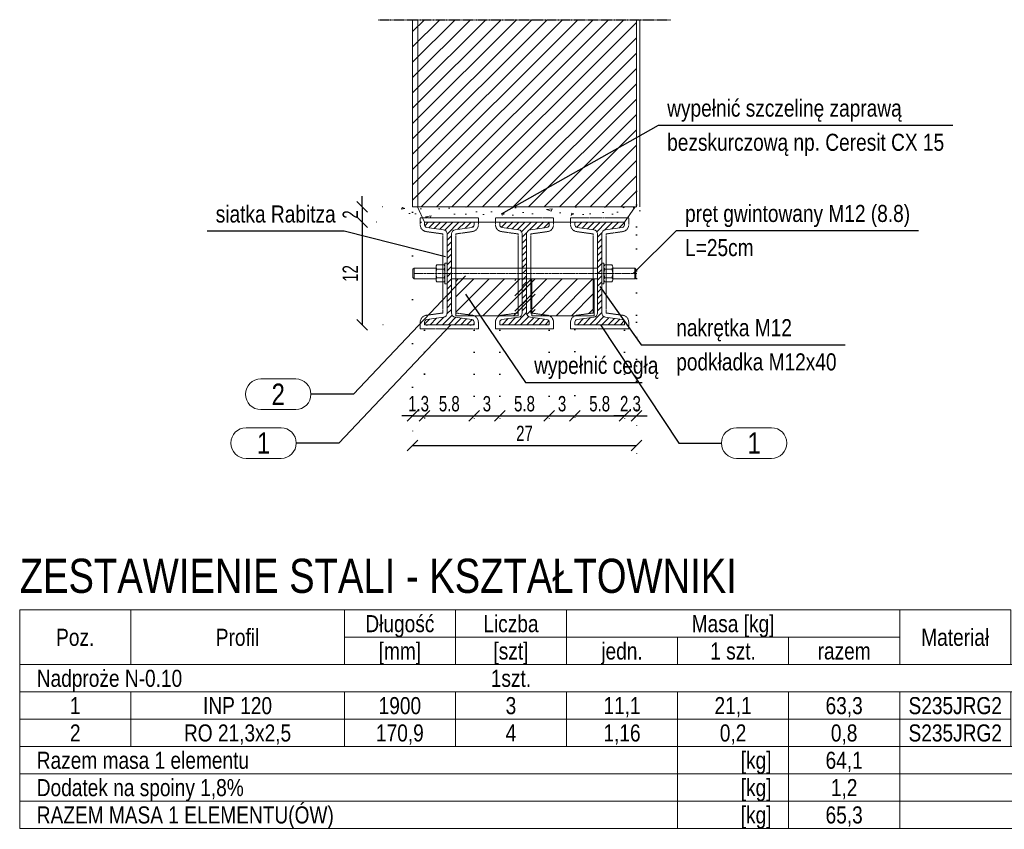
# Model space of a CAD drawing. Header units: millimetres. Extents: x 11149 to 111407, y -107619 to -23630.
# Tile 187 of 245: x 25278 to 25566, y -29745 to -29508. Entities that reach past the tile are written whole.
import ezdxf
from ezdxf.enums import TextEntityAlignment as Align

# ---------------------------------------------------------------- set-up
doc = ezdxf.new("R2010")
doc.units = ezdxf.units.MM
doc.header["$LTSCALE"] = 2
for name, pattern in [('CENTER2', [28.575, 19.05, -3.175, 3.175, -3.175]), ('DOT', [6.35, 0, -6.35]), ('HIDDEN', [9.525, 6.35, -3.175])]:
    doc.linetypes.add(name, pattern=pattern)
doc.layers.get('0').update_dxf_attribs({"plot": 0})
doc.layers.get('Defpoints').update_dxf_attribs({"color": 1})
for name, color, linetype, lineweight in [('e-cad_252', 252, 'HIDDEN', 9), ('e-cad_cienkie', 1, 'Continuous', 9), ('e-cad_opisy', 7, 'Continuous', 9), ('e-cad_osie', 22, 'CENTER2', 9), ('e-cad_stal_kontur', 222, 'Continuous', 20), ('e-cad_stal_wypelnienia', 224, 'Continuous', 9), ('e-cad_wymiary', 4, 'Continuous', 9)]:
    doc.layers.add(name, color=color, linetype=linetype, lineweight=lineweight)
doc.layers.add('e-cad_ukryte', color=30, linetype='HIDDEN')
doc.styles.add('e-cad_1', font='arial.ttf', dxfattribs={"width": 0.7})
doc.dimstyles.new('e-cad_1_10_[cm]', dxfattribs={"dimtxt": 1.8, "dimasz": 1.25, "dimexe": 1.25, "dimexo": 0.625, "dimgap": 0.5, "dimtad": 1, "dimdec": 0, "dimrnd": 1, "dimzin": 1, "dimtxsty": 'e-cad_1', "dimblk": 'OBLIQUE', "dimcen": 2.5, "dimclrd": 256, "dimclre": 252, "dimclrt": 7, "dimadec": 0, "dimazin": 0, "dimtfac": 1, "dimtix": 1, "dimtmove": 2, "dimatfit": 3, "dimldrblk": 'NONE', "dimfxl": 60, "dimfxlon": 1, "dimarcsym": 0})
doc.dimstyles.new('e-cad_1_25_10[cm]', dxfattribs={"dimscale": 2.5, "dimtxt": 1.8, "dimasz": 1.25, "dimexe": 1.25, "dimexo": 0.625, "dimgap": 0.5, "dimtad": 1, "dimdec": 0, "dimlfac": 0.4, "dimrnd": 1, "dimzin": 1, "dimtxsty": 'e-cad_1', "dimblk": 'OBLIQUE', "dimcen": 2.5, "dimclrd": 30, "dimclre": 252, "dimclrt": 7, "dimadec": 0, "dimazin": 0, "dimtfac": 1, "dimtix": 1, "dimtmove": 2, "dimatfit": 3, "dimfxl": 60, "dimfxlon": 1, "dimarcsym": 0})
doc.dimstyles.new('e-cad_1_25_[cm]', dxfattribs={"dimscale": 2.5, "dimtxt": 1.8, "dimasz": 1.25, "dimexe": 1.25, "dimexo": 0.625, "dimgap": 0.5, "dimtad": 1, "dimdec": 0, "dimrnd": 1, "dimzin": 1, "dimtxsty": 'e-cad_1', "dimblk": 'OBLIQUE', "dimcen": 2.5, "dimclrd": 256, "dimclre": 252, "dimclrt": 7, "dimadec": 0, "dimazin": 0, "dimtfac": 1, "dimtix": 1, "dimtmove": 2, "dimatfit": 3, "dimldrblk": 'NONE', "dimfxl": 60, "dimfxlon": 1, "dimarcsym": 0})

# ---------------------------------------------------------------- blocks, each defined once
blk = doc.blocks.new('_OBLIQUE')
at = {"color": 0, "linetype": 'ByBlock', "lineweight": -2}
blk.add_line((-0.5, -0.5), (0.5, 0.5), dxfattribs=at)
blk = doc.blocks.new('e-cad_StalOpisNiezliczalny_1')
at = {"layer": 'e-cad_cienkie', "ltscale": 0.4}
blk.add_lwpolyline([(5.87, 1.8), (1.78, 1.8, 0.991311), (1.78, -1.8), (5.87, -1.8, 0.991311)], format="xyb", close=True, dxfattribs=at)
at = {"layer": 'e-cad_opisy', "color": 9, "ltscale": 0.04, "style": 'e-cad_1', "width": 0.8}
blk.add_attdef('NR', text='', height=2.5, dxfattribs=at).set_placement((3.83, 0), align=Align.MIDDLE_CENTER)
blk = doc.blocks.new('*D2514')
at = {"layer": 'Defpoints', "color": 0, "ltscale": 0.5}
for p in [(25385.24, -29563.21), (25377.77, -29567.71), (25409.24, -29567.71)]:
    blk.add_point(p, dxfattribs=at)
at = {"layer": 'e-cad_opisy', "color": 30, "lineweight": -2}
for p, q in [((25377.77, -29563.21), (25377.77, -29560.09)), ((25377.77, -29563.21), (25377.77, -29567.71)), ((25377.77, -29567.71), (25377.77, -29570.84))]:
    blk.add_line(p, q, dxfattribs=at)
at = {"layer": 'e-cad_opisy', "color": 252, "linetype": 'DOT', "lineweight": -2}
for p, q in [((25383.67, -29563.21), (25374.64, -29563.21)), ((25407.67, -29567.71), (25374.64, -29567.71))]:
    blk.add_line(p, q, dxfattribs=at)
at = {"layer": 'e-cad_opisy', "color": 30, "lineweight": -2, "ltscale": 0.5, "xscale": 3.125, "yscale": 3.125, "zscale": 3.125}
for p, rotation in [((25377.77, -29563.21), 270), ((25377.77, -29567.71), 90)]:
    blk.add_blockref('_OBLIQUE', p, dxfattribs=dict(at, rotation=rotation))
at = {"layer": 'e-cad_opisy', "color": 7, "ltscale": 0.5, "insert": (25374.26, -29565.46), "char_height": 4.5, "attachment_point": 5, "rotation": 90, "style": 'e-cad_1'}
blk.add_mtext('2', dxfattribs=at)
blk = doc.blocks.new('*D2515')
at = {"layer": 'Defpoints', "color": 0, "ltscale": 0.5}
for p in [(25409.24, -29567.71), (25377.77, -29597.71), (25411.02, -29597.71)]:
    blk.add_point(p, dxfattribs=at)
at = {"layer": 'e-cad_opisy', "color": 252, "linetype": 'DOT', "lineweight": -2}
for p, q in [((25407.67, -29567.71), (25374.64, -29567.71)), ((25409.46, -29597.71), (25374.64, -29597.71))]:
    blk.add_line(p, q, dxfattribs=at)
at = {"layer": 'e-cad_opisy', "color": 30, "lineweight": -2}
blk.add_line((25377.77, -29567.71), (25377.77, -29597.71), dxfattribs=at)
at = {"layer": 'e-cad_opisy', "color": 30, "lineweight": -2, "ltscale": 0.5, "xscale": 3.125, "yscale": 3.125, "zscale": 3.125}
for p, rotation in [((25377.77, -29567.71), 90), ((25377.77, -29597.71), 270)]:
    blk.add_blockref('_OBLIQUE', p, dxfattribs=dict(at, rotation=rotation))
at = {"layer": 'e-cad_opisy', "color": 7, "ltscale": 0.5, "insert": (25374.26, -29582.71), "char_height": 4.5, "attachment_point": 5, "rotation": 90, "style": 'e-cad_1'}
blk.add_mtext('12', dxfattribs=at)
blk = doc.blocks.new('*D2516')
at = {"layer": 'Defpoints', "color": 0, "ltscale": 0.5}
for p in [(25392.49, -29563.21), (25395.99, -29597.71), (25395.99, -29624.41)]:
    blk.add_point(p, dxfattribs=at)
at = {"layer": 'e-cad_opisy', "color": 252, "linetype": 'DOT', "lineweight": -2}
for p, q in [((25392.49, -29564.77), (25392.49, -29627.54)), ((25395.99, -29599.27), (25395.99, -29627.54))]:
    blk.add_line(p, q, dxfattribs=at)
at = {"layer": 'e-cad_opisy', "color": 30, "lineweight": -2}
for p, q in [((25392.49, -29624.41), (25389.36, -29624.41)), ((25392.49, -29624.41), (25395.99, -29624.41)), ((25395.99, -29624.41), (25399.11, -29624.41))]:
    blk.add_line(p, q, dxfattribs=at)
at = {"layer": 'e-cad_opisy', "color": 30, "lineweight": -2, "ltscale": 0.5, "xscale": 3.125, "yscale": 3.125, "zscale": 3.125}
blk.add_blockref('_OBLIQUE', (25392.49, -29624.41), dxfattribs=at)
at = {"layer": 'e-cad_opisy', "color": 30, "lineweight": -2, "ltscale": 0.5, "xscale": 3.125, "yscale": 3.125, "zscale": 3.125, "rotation": 180}
blk.add_blockref('_OBLIQUE', (25395.99, -29624.41), dxfattribs=at)
at = {"layer": 'e-cad_opisy', "color": 7, "ltscale": 0.5, "insert": (25394.24, -29620.87), "char_height": 4.5, "attachment_point": 5, "style": 'e-cad_1'}
blk.add_mtext('1.3', dxfattribs=at)
blk = doc.blocks.new('*D2517')
at = {"layer": 'Defpoints', "color": 0, "ltscale": 0.5}
for p in [(25457.99, -29557.02), (25392.49, -29563.21), (25457.99, -29633.04)]:
    blk.add_point(p, dxfattribs=at)
at = {"layer": 'e-cad_opisy', "color": 252, "linetype": 'DOT', "lineweight": -2}
for p, q in [((25457.99, -29558.59), (25457.99, -29636.16)), ((25392.49, -29564.77), (25392.49, -29636.16))]:
    blk.add_line(p, q, dxfattribs=at)
at = {"layer": 'e-cad_opisy', "color": 30, "lineweight": -2}
blk.add_line((25392.49, -29633.04), (25457.99, -29633.04), dxfattribs=at)
at = {"layer": 'e-cad_opisy', "color": 30, "lineweight": -2, "ltscale": 0.5, "xscale": 3.125, "yscale": 3.125, "zscale": 3.125, "rotation": 180}
blk.add_blockref('_OBLIQUE', (25392.49, -29633.04), dxfattribs=at)
at = {"layer": 'e-cad_opisy', "color": 30, "lineweight": -2, "ltscale": 0.5, "xscale": 3.125, "yscale": 3.125, "zscale": 3.125}
blk.add_blockref('_OBLIQUE', (25457.99, -29633.04), dxfattribs=at)
at = {"layer": 'e-cad_opisy', "color": 7, "ltscale": 0.5, "insert": (25425.24, -29629.53), "char_height": 4.5, "attachment_point": 5, "style": 'e-cad_1'}
blk.add_mtext('27', dxfattribs=at)
blk = doc.blocks.new('*D2518')
at = {"layer": 'Defpoints', "color": 0, "ltscale": 0.5}
for p in [(25395.99, -29597.71), (25410.49, -29597.71), (25410.49, -29624.41)]:
    blk.add_point(p, dxfattribs=at)
at = {"layer": 'e-cad_opisy', "color": 252, "linetype": 'DOT', "lineweight": -2, "ltscale": 0.5}
for p, q in [((25395.99, -29599.27), (25395.99, -29627.54)), ((25410.49, -29599.27), (25410.49, -29627.54))]:
    blk.add_line(p, q, dxfattribs=at)
at = {"layer": 'e-cad_opisy', "color": 30, "lineweight": -2, "ltscale": 0.5}
blk.add_line((25395.99, -29624.41), (25410.49, -29624.41), dxfattribs=at)
at = {"layer": 'e-cad_opisy', "color": 30, "lineweight": -2, "ltscale": 0.5, "xscale": 3.125, "yscale": 3.125, "zscale": 3.125, "rotation": 180}
blk.add_blockref('_OBLIQUE', (25395.99, -29624.41), dxfattribs=at)
at = {"layer": 'e-cad_opisy', "color": 30, "lineweight": -2, "ltscale": 0.5, "xscale": 3.125, "yscale": 3.125, "zscale": 3.125}
blk.add_blockref('_OBLIQUE', (25410.49, -29624.41), dxfattribs=at)
at = {"layer": 'e-cad_opisy', "color": 7, "ltscale": 0.5, "insert": (25403.24, -29620.87), "char_height": 4.5, "attachment_point": 5, "style": 'e-cad_1'}
blk.add_mtext('5.8', dxfattribs=at)
blk = doc.blocks.new('*D2519')
at = {"layer": 'Defpoints', "color": 0, "ltscale": 0.5}
for p in [(25410.49, -29597.71), (25417.99, -29597.71), (25417.99, -29624.41)]:
    blk.add_point(p, dxfattribs=at)
at = {"layer": 'e-cad_opisy', "color": 252, "linetype": 'DOT', "lineweight": -2, "ltscale": 0.5}
for p, q in [((25410.49, -29599.27), (25410.49, -29627.54)), ((25417.99, -29599.27), (25417.99, -29627.54))]:
    blk.add_line(p, q, dxfattribs=at)
at = {"layer": 'e-cad_opisy', "color": 30, "lineweight": -2, "ltscale": 0.5}
blk.add_line((25410.49, -29624.41), (25417.99, -29624.41), dxfattribs=at)
at = {"layer": 'e-cad_opisy', "color": 30, "lineweight": -2, "ltscale": 0.5, "xscale": 3.125, "yscale": 3.125, "zscale": 3.125, "rotation": 180}
blk.add_blockref('_OBLIQUE', (25410.49, -29624.41), dxfattribs=at)
at = {"layer": 'e-cad_opisy', "color": 30, "lineweight": -2, "ltscale": 0.5, "xscale": 3.125, "yscale": 3.125, "zscale": 3.125}
blk.add_blockref('_OBLIQUE', (25417.99, -29624.41), dxfattribs=at)
at = {"layer": 'e-cad_opisy', "color": 7, "ltscale": 0.5, "insert": (25414.24, -29620.87), "char_height": 4.5, "attachment_point": 5, "style": 'e-cad_1'}
blk.add_mtext('3', dxfattribs=at)
blk = doc.blocks.new('*D2520')
at = {"layer": 'Defpoints', "color": 0, "ltscale": 0.5}
for p in [(25417.99, -29597.71), (25432.49, -29597.71), (25432.49, -29624.41)]:
    blk.add_point(p, dxfattribs=at)
at = {"layer": 'e-cad_opisy', "color": 252, "linetype": 'DOT', "lineweight": -2, "ltscale": 0.5}
for p, q in [((25417.99, -29599.27), (25417.99, -29627.54)), ((25432.49, -29599.27), (25432.49, -29627.54))]:
    blk.add_line(p, q, dxfattribs=at)
at = {"layer": 'e-cad_opisy', "color": 30, "lineweight": -2, "ltscale": 0.5}
blk.add_line((25417.99, -29624.41), (25432.49, -29624.41), dxfattribs=at)
at = {"layer": 'e-cad_opisy', "color": 30, "lineweight": -2, "ltscale": 0.5, "xscale": 3.125, "yscale": 3.125, "zscale": 3.125, "rotation": 180}
blk.add_blockref('_OBLIQUE', (25417.99, -29624.41), dxfattribs=at)
at = {"layer": 'e-cad_opisy', "color": 30, "lineweight": -2, "ltscale": 0.5, "xscale": 3.125, "yscale": 3.125, "zscale": 3.125}
blk.add_blockref('_OBLIQUE', (25432.49, -29624.41), dxfattribs=at)
at = {"layer": 'e-cad_opisy', "color": 7, "ltscale": 0.5, "insert": (25425.24, -29620.87), "char_height": 4.5, "attachment_point": 5, "style": 'e-cad_1'}
blk.add_mtext('5.8', dxfattribs=at)
blk = doc.blocks.new('*D2521')
at = {"layer": 'Defpoints', "color": 0, "ltscale": 0.5}
for p in [(25432.49, -29597.71), (25439.99, -29597.56), (25439.99, -29624.41)]:
    blk.add_point(p, dxfattribs=at)
at = {"layer": 'e-cad_opisy', "color": 252, "linetype": 'DOT', "lineweight": -2, "ltscale": 0.5}
for p, q in [((25432.49, -29599.27), (25432.49, -29627.54)), ((25439.99, -29599.12), (25439.99, -29627.54))]:
    blk.add_line(p, q, dxfattribs=at)
at = {"layer": 'e-cad_opisy', "color": 30, "lineweight": -2, "ltscale": 0.5}
blk.add_line((25432.49, -29624.41), (25439.99, -29624.41), dxfattribs=at)
at = {"layer": 'e-cad_opisy', "color": 30, "lineweight": -2, "ltscale": 0.5, "xscale": 3.125, "yscale": 3.125, "zscale": 3.125, "rotation": 180}
blk.add_blockref('_OBLIQUE', (25432.49, -29624.41), dxfattribs=at)
at = {"layer": 'e-cad_opisy', "color": 30, "lineweight": -2, "ltscale": 0.5, "xscale": 3.125, "yscale": 3.125, "zscale": 3.125}
blk.add_blockref('_OBLIQUE', (25439.99, -29624.41), dxfattribs=at)
at = {"layer": 'e-cad_opisy', "color": 7, "ltscale": 0.5, "insert": (25436.24, -29620.87), "char_height": 4.5, "attachment_point": 5, "style": 'e-cad_1'}
blk.add_mtext('3', dxfattribs=at)
blk = doc.blocks.new('*D2522')
at = {"layer": 'Defpoints', "color": 0, "ltscale": 0.5}
for p in [(25439.99, -29597.56), (25454.49, -29597.71), (25454.49, -29624.41)]:
    blk.add_point(p, dxfattribs=at)
at = {"layer": 'e-cad_opisy', "color": 252, "linetype": 'DOT', "lineweight": -2, "ltscale": 0.5}
for p, q in [((25439.99, -29599.12), (25439.99, -29627.54)), ((25454.49, -29599.27), (25454.49, -29627.54))]:
    blk.add_line(p, q, dxfattribs=at)
at = {"layer": 'e-cad_opisy', "color": 30, "lineweight": -2, "ltscale": 0.5}
blk.add_line((25439.99, -29624.41), (25454.49, -29624.41), dxfattribs=at)
at = {"layer": 'e-cad_opisy', "color": 30, "lineweight": -2, "ltscale": 0.5, "xscale": 3.125, "yscale": 3.125, "zscale": 3.125, "rotation": 180}
blk.add_blockref('_OBLIQUE', (25439.99, -29624.41), dxfattribs=at)
at = {"layer": 'e-cad_opisy', "color": 30, "lineweight": -2, "ltscale": 0.5, "xscale": 3.125, "yscale": 3.125, "zscale": 3.125}
blk.add_blockref('_OBLIQUE', (25454.49, -29624.41), dxfattribs=at)
at = {"layer": 'e-cad_opisy', "color": 7, "ltscale": 0.5, "insert": (25447.24, -29620.87), "char_height": 4.5, "attachment_point": 5, "style": 'e-cad_1'}
blk.add_mtext('5.8', dxfattribs=at)
blk = doc.blocks.new('*D2523')
at = {"layer": 'Defpoints', "color": 0, "ltscale": 0.5}
for p in [(25457.99, -29561.06), (25454.49, -29597.71), (25457.99, -29624.41)]:
    blk.add_point(p, dxfattribs=at)
at = {"layer": 'e-cad_opisy', "color": 252, "linetype": 'DOT', "lineweight": -2, "ltscale": 0.5}
for p, q in [((25457.99, -29562.63), (25457.99, -29627.54)), ((25454.49, -29599.27), (25454.49, -29627.54))]:
    blk.add_line(p, q, dxfattribs=at)
at = {"layer": 'e-cad_opisy', "color": 30, "lineweight": -2, "ltscale": 0.5}
for p, q in [((25454.49, -29624.41), (25451.36, -29624.41)), ((25454.49, -29624.41), (25457.99, -29624.41)), ((25457.99, -29624.41), (25461.11, -29624.41))]:
    blk.add_line(p, q, dxfattribs=at)
at = {"layer": 'e-cad_opisy', "color": 30, "lineweight": -2, "ltscale": 0.5, "xscale": 3.125, "yscale": 3.125, "zscale": 3.125}
blk.add_blockref('_OBLIQUE', (25454.49, -29624.41), dxfattribs=at)
at = {"layer": 'e-cad_opisy', "color": 30, "lineweight": -2, "ltscale": 0.5, "xscale": 3.125, "yscale": 3.125, "zscale": 3.125, "rotation": 180}
blk.add_blockref('_OBLIQUE', (25457.99, -29624.41), dxfattribs=at)
at = {"layer": 'e-cad_opisy', "color": 7, "ltscale": 0.5, "insert": (25456.24, -29620.87), "char_height": 4.5, "attachment_point": 5, "style": 'e-cad_1'}
blk.add_mtext('2.3', dxfattribs=at)

msp = doc.modelspace()

# ---------------------------------------------------------------- hatches: boundary and pattern name
at = {"layer": 'e-cad_252', "ltscale": 10}
h = msp.add_hatch(dxfattribs=at)
h.set_pattern_fill('ANSI31', color=256)
h.set_pattern_definition([(45, (23022.2896, -33925.081), (-2.245064, 2.245064), [])])
h.paths.add_polyline_path([(25392.49, -29508.42), (25392.49, -29563.21), (25457.99, -29563.21), (25457.99, -29508.42)])
at = {"layer": 'e-cad_252', "ltscale": 0.8}
h = msp.add_hatch(dxfattribs=at)
h.set_pattern_fill('CONC', color=256, scale=0.625, angle=30)
h.set_pattern_definition([(30, (15823.933, -34338.94), (-7.9375, 13.748153), [0, -15.875]), (30, (15826.849, -34343.672), (-7.9375, 13.748153), [0, -15.875]), (30, (15822.975, -34336.01), (-7.9375, 13.748153), [0, -15.875]), (8.1986, (15818.2869, -34344.3997), (49.1819629, 10.0643501), [1.709785, -83.77971]), (246.8699, (15819.9792, -34344.156), (25.36945775, 51.3088076), [0.79375, -78.58125]), (160.6013, (15819.6674, -34344.8858), (116.36576442, -42.80140287), [1.463596, -144.896665]), (236.5651, (15816.083, -34349.155), (-5.8106313, -21.6856646), [0.35498, -35.142599]), (356.3099, (15815.8874, -34349.4512), (35.433811, 2.1268249), [0.57239, -56.66575]), (138.4349, (15816.4586, -34349.488), (-29.6231348, 19.5588252), [0.502015, -49.699148]), (255, (15825.676, -34345.45), (7.937502, -13.748158), [0.673513, -21.777119]), (30, (15825.501, -34346.1), (5.810653, 21.685653), [0.9525, -14.9225]), (165, (15826.326, -34345.624), (-13.748158, -7.937502), [0.673513, -21.777119]), (281.5651, (15818.946, -34337.6035), (-2.1268721, 35.4337999), [0.502015, -49.699148]), (30, (15819.046, -34338.095), (5.810653, 21.685653), [0.79375, -15.08125]), (173.1301, (15819.7338, -34337.6984), (-57.1194597, 3.6838089), [0.79375, -78.58125]), (243.6901, (15811.58, -34341.673), (19.5587899, 29.6231681), [0.57239, -56.66575]), (11.5651, (15811.326, -34342.186), (-35.4337999, -2.1268721), [1.00403, -49.197133]), (156.8699, (15812.3098, -34341.9847), (51.3088076, -25.36945775), [0.79375, -78.58125]), (30, (15815.884, -34339.921), (-7.9375, 13.748153), [0, -15.875]), (30, (15814.236, -34345.639), (-7.9375, 13.748153), [0, -15.875]), (30, (15821.022, -34348.503), (-7.9375, 13.748153), [0, -15.875]), (30, (15822.274, -34342.098), (-7.9375, 13.748153), [0, -15.875]), (30, (15816.937, -34342.063), (-7.9375, 13.748153), [0, -15.875]), (30, (15813.675, -34343.396), (-7.9375, 13.748153), [0, -15.875]), (30, (15815.388, -34343.507), (-7.9375, 13.748153), [0, -15.875]), (30, (15816.743, -34347.124), (-7.9375, 13.748153), [0, -15.875]), (30, (15813.126, -34348.479), (-7.9375, 13.748153), [0, -15.875]), (30, (15811.438, -34345.238), (-7.9375, 13.748153), [0, -15.875]), (30, (15809.28, -34342.451), (-7.9375, 13.748153), [0, -15.875]), (30, (15813.224, -34339.44), (-7.9375, 13.748153), [0, -15.875]), (30, (15815.931, -34337.144), (-7.9375, 13.748153), [0, -15.875]), (30, (15821.06, -34334.916), (-7.9375, 13.748153), [0, -15.875]), (30, (15820.221, -34341.083), (-7.9375, 13.748153), [0, -15.875]), (30, (15817.418, -34339.402), (-7.9375, 13.748153), [0, -15.875]), (30, (15822.328, -34345.366), (-7.9375, 13.748153), [0, -15.875]), (30, (15818.6, -34348.435), (-7.9375, 13.748153), [0, -15.875]), (30, (15824.471, -34349.078), (-7.9375, 13.748153), [0, -15.875]), (30, (15819.458, -34350.873), (-7.9375, 13.748153), [0, -15.875]), (30, (15815.296, -34353.825), (-7.9375, 13.748153), [0, -15.875]), (30, (15817.343, -34353.56), (-7.9375, 13.748153), [0, -15.875]), (30, (15816.37, -34351.556), (-7.9375, 13.748153), [0, -15.875]), (30, (15826.85, -34348.438), (-7.9375, 13.748153), [0, -15.875]), (30, (15825.246, -34341.848), (-7.9375, 13.748153), [0, -15.875]), (30, (15822.177, -34338.12), (-7.9375, 13.748153), [0, -15.875]), (30, (15821.568, -34351.67), (-7.9375, 13.748153), [0, -15.875])])
h.paths.add_polyline_path([(25388.97, -29563.21), (25462.64, -29563.21), (25460.36, -29566.46), (25426.49, -29566.46), (25390.43, -29566.46)])
at = {"layer": 'e-cad_252', "ltscale": 10}
h = msp.add_hatch(dxfattribs=at)
h.set_pattern_fill('ANSI31', color=256)
h.set_pattern_definition([(45, (23027.2896, -33925.081), (-2.245064, 2.245064), [])])
h.paths.add_polyline_path([(25405.12, -29584.3), (25428.35, -29584.3), (25428.35, -29594.25), (25428.35, -29594.25, -0.344616), (25428.32, -29594.29), (25423.48, -29594.96, 0.060951), (25423, -29595.09), (25410.47, -29595.09, 0.060951), (25410, -29594.96), (25405.15, -29594.29, -0.344616), (25405.12, -29594.25), (25405.12, -29594.25)])
h = msp.add_hatch(dxfattribs=at)
h.set_pattern_fill('ANSI31', color=256)
h.set_pattern_definition([(45, (23017.2896, -33925.081), (-2.245064, 2.245064), [])])
h.paths.add_polyline_path([(25422.38, -29584.3), (25445.35, -29584.3), (25445.35, -29594.25, -0.374036), (25445.32, -29594.29), (25440.48, -29594.96, 0.060951), (25440, -29595.09), (25427.47, -29595.09, 0.060951), (25427, -29594.96), (25422.38, -29594.32)])
at = {"layer": 'e-cad_stal_wypelnienia', "ltscale": 0.4}
h = msp.add_hatch(dxfattribs=at)
h.set_pattern_fill('ANSI31', color=256, scale=0.4, style=0)
h.set_pattern_definition([(45, (905.7047, -46528.246), (-0.89802561, 0.89802561), [])])
edge = h.paths.add_edge_path()
edge.add_line((25395.99, -29597.71), (25395.99, -29596.97))
edge.add_ellipse((25396.77, -29596.98), major_axis=(-0.554, -0.554), ratio=1, start_angle=233.4848, end_angle=314.4848, ccw=False)
edge.add_line((25396.65, -29596.2), (25401.5, -29595.52))
edge.add_ellipse((25401.31, -29594.25), major_axis=(1.29, 0), ratio=1, start_angle=278.4848, end_angle=359.4848)
edge.add_line((25402.6, -29594.26), (25402.6, -29571.16))
edge.add_ellipse((25401.31, -29571.18), major_axis=(0.911, 0.911), ratio=1, start_angle=315.5152, end_angle=396.5152)
edge.add_line((25401.5, -29569.9), (25396.65, -29569.22))
edge.add_ellipse((25396.77, -29568.45), major_axis=(-0.782, 0.043), ratio=1, start_angle=363.6665, end_angle=444.6665, ccw=False)
edge.add_line((25395.99, -29568.46), (25395.99, -29567.71))
edge.add_line((25395.99, -29567.71), (25410.49, -29567.71))
edge.add_line((25410.49, -29567.71), (25410.49, -29568.46))
edge.add_ellipse((25409.7, -29568.45), major_axis=(-0.554, -0.554), ratio=1, start_angle=413.4848, end_angle=494.4848, ccw=False)
edge.add_line((25409.82, -29569.22), (25404.97, -29569.9))
edge.add_ellipse((25405.16, -29571.18), major_axis=(1.08, 0.7), ratio=1, start_angle=65.5166, end_angle=146.5166)
edge.add_line((25403.87, -29571.16), (25403.87, -29594.26))
edge.add_ellipse((25405.16, -29594.25), major_axis=(1.03, 0.77), ratio=1, start_angle=143.6536, end_angle=224.6536)
edge.add_line((25404.97, -29595.52), (25409.82, -29596.2))
edge.add_ellipse((25409.7, -29596.98), major_axis=(-0.782, 0.043), ratio=1, start_angle=183.6665, end_angle=264.6665, ccw=False)
edge.add_line((25410.49, -29596.97), (25410.49, -29597.71))
edge.add_line((25410.49, -29597.71), (25395.99, -29597.71))
h = msp.add_hatch(dxfattribs=at)
h.set_pattern_fill('ANSI31', color=256, scale=0.4, angle=180, style=0)
h.set_pattern_definition([(225, (844.2047, -46528.246), (0.89802561, -0.89802561), [])])
edge = h.paths.add_edge_path()
edge.add_line((25417.99, -29567.71), (25417.99, -29568.46))
edge.add_ellipse((25418.77, -29568.45), major_axis=(0.554, 0.554), ratio=1, start_angle=135.5152, end_angle=216.5152)
edge.add_line((25418.65, -29569.22), (25423.5, -29569.9))
edge.add_ellipse((25423.31, -29571.18), major_axis=(-1.03, -0.77), ratio=1, start_angle=503.9609, end_angle=584.9609, ccw=False)
edge.add_line((25424.6, -29571.16), (25424.6, -29594.26))
edge.add_ellipse((25423.31, -29594.25), major_axis=(-1.03, -0.77), ratio=1, start_angle=421.6232, end_angle=502.6232, ccw=False)
edge.add_line((25423.5, -29595.52), (25418.65, -29596.2))
edge.add_ellipse((25418.77, -29596.98), major_axis=(0.782, -0.043), ratio=1, start_angle=101.6361, end_angle=182.6361)
edge.add_line((25417.99, -29596.97), (25417.99, -29597.71))
edge.add_line((25417.99, -29597.71), (25432.49, -29597.71))
edge.add_line((25432.49, -29597.71), (25432.49, -29596.97))
edge.add_ellipse((25431.7, -29596.98), major_axis=(0.554, 0.554), ratio=1, start_angle=315.5152, end_angle=396.5152)
edge.add_line((25431.82, -29596.2), (25426.97, -29595.52))
edge.add_ellipse((25427.16, -29594.25), major_axis=(-1.29, 0), ratio=1, start_angle=360.5152, end_angle=441.5152, ccw=False)
edge.add_line((25425.87, -29594.26), (25425.87, -29571.16))
edge.add_ellipse((25427.16, -29571.18), major_axis=(-0.911, -0.911), ratio=1, start_angle=233.4848, end_angle=314.4848, ccw=False)
edge.add_line((25426.97, -29569.9), (25431.82, -29569.22))
edge.add_ellipse((25431.7, -29568.45), major_axis=(0.782, -0.043), ratio=1, start_angle=281.6361, end_angle=362.6361)
edge.add_line((25432.49, -29568.46), (25432.49, -29567.71))
edge.add_line((25432.49, -29567.71), (25417.99, -29567.71))
h = msp.add_hatch(dxfattribs=at)
h.set_pattern_fill('ANSI31', color=256, scale=0.4, angle=180, style=0)
h.set_pattern_definition([(225, (866.2047, -46528.246), (0.89802561, -0.89802561), [])])
edge = h.paths.add_edge_path()
edge.add_line((25439.99, -29567.71), (25439.99, -29568.46))
edge.add_ellipse((25440.77, -29568.45), major_axis=(0.554, 0.554), ratio=1, start_angle=135.5152, end_angle=216.5152)
edge.add_line((25440.65, -29569.22), (25445.5, -29569.9))
edge.add_ellipse((25445.31, -29571.18), major_axis=(-1.03, -0.77), ratio=1, start_angle=503.9609, end_angle=584.9609, ccw=False)
edge.add_line((25446.6, -29571.16), (25446.6, -29594.26))
edge.add_ellipse((25445.31, -29594.25), major_axis=(-1.03, -0.77), ratio=1, start_angle=421.6232, end_angle=502.6232, ccw=False)
edge.add_line((25445.5, -29595.52), (25440.65, -29596.2))
edge.add_ellipse((25440.77, -29596.98), major_axis=(0.782, -0.043), ratio=1, start_angle=101.6361, end_angle=182.6361)
edge.add_line((25439.99, -29596.97), (25439.99, -29597.71))
edge.add_line((25439.99, -29597.71), (25454.49, -29597.71))
edge.add_line((25454.49, -29597.71), (25454.49, -29596.97))
edge.add_ellipse((25453.7, -29596.98), major_axis=(0.554, 0.554), ratio=1, start_angle=315.5152, end_angle=396.5152)
edge.add_line((25453.82, -29596.2), (25448.97, -29595.52))
edge.add_ellipse((25449.16, -29594.25), major_axis=(-1.29, 0), ratio=1, start_angle=360.5152, end_angle=441.5152, ccw=False)
edge.add_line((25447.87, -29594.26), (25447.87, -29571.16))
edge.add_ellipse((25449.16, -29571.18), major_axis=(-0.911, -0.911), ratio=1, start_angle=233.4848, end_angle=314.4848, ccw=False)
edge.add_line((25448.97, -29569.9), (25453.82, -29569.22))
edge.add_ellipse((25453.7, -29568.45), major_axis=(0.782, -0.043), ratio=1, start_angle=281.6361, end_angle=362.6361)
edge.add_line((25454.49, -29568.46), (25454.49, -29567.71))
edge.add_line((25454.49, -29567.71), (25439.99, -29567.71))

# ---------------------------------------------------------------- linework, layer by layer
at = {"layer": 'e-cad_cienkie', "ltscale": 0.5}
for points in [[(25277.53, -29697.22), (25310.03, -29697.22), (25310.03, -29681.22), (25277.53, -29681.22)], [(25310.03, -29697.22), (25372.53, -29697.22), (25372.53, -29681.22), (25310.03, -29681.22)], [(25372.53, -29689.22), (25405.03, -29689.22), (25405.03, -29681.22), (25372.53, -29681.22)], [(25405.03, -29689.22), (25437.53, -29689.22), (25437.53, -29681.22), (25405.03, -29681.22)], [(25437.53, -29689.22), (25535.03, -29689.22), (25535.03, -29681.22), (25437.53, -29681.22)], [(25535.03, -29697.22), (25567.53, -29697.22), (25567.53, -29681.22), (25535.03, -29681.22)], [(25372.53, -29697.22), (25405.03, -29697.22), (25405.03, -29689.22), (25372.53, -29689.22)], [(25405.03, -29697.22), (25437.53, -29697.22), (25437.53, -29689.22), (25405.03, -29689.22)], [(25437.53, -29697.22), (25470.03, -29697.22), (25470.03, -29689.22), (25437.53, -29689.22)], [(25470.03, -29697.22), (25502.53, -29697.22), (25502.53, -29689.22), (25470.03, -29689.22)], [(25502.53, -29697.22), (25535.03, -29697.22), (25535.03, -29689.22), (25502.53, -29689.22)], [(25277.53, -29705.22), (25600.03, -29705.22), (25600.03, -29697.22), (25277.53, -29697.22)], [(25277.53, -29713.22), (25310.03, -29713.22), (25310.03, -29705.22), (25277.53, -29705.22)], [(25310.03, -29713.22), (25372.53, -29713.22), (25372.53, -29705.22), (25310.03, -29705.22)], [(25372.53, -29713.22), (25405.03, -29713.22), (25405.03, -29705.22), (25372.53, -29705.22)], [(25405.03, -29713.22), (25437.53, -29713.22), (25437.53, -29705.22), (25405.03, -29705.22)], [(25437.53, -29713.22), (25470.03, -29713.22), (25470.03, -29705.22), (25437.53, -29705.22)], [(25470.03, -29713.22), (25502.53, -29713.22), (25502.53, -29705.22), (25470.03, -29705.22)], [(25502.53, -29713.22), (25535.03, -29713.22), (25535.03, -29705.22), (25502.53, -29705.22)], [(25535.03, -29713.22), (25567.53, -29713.22), (25567.53, -29705.22), (25535.03, -29705.22)], [(25277.53, -29721.22), (25310.03, -29721.22), (25310.03, -29713.22), (25277.53, -29713.22)], [(25310.03, -29721.22), (25372.53, -29721.22), (25372.53, -29713.22), (25310.03, -29713.22)], [(25372.53, -29721.22), (25405.03, -29721.22), (25405.03, -29713.22), (25372.53, -29713.22)], [(25405.03, -29721.22), (25437.53, -29721.22), (25437.53, -29713.22), (25405.03, -29713.22)], [(25437.53, -29721.22), (25470.03, -29721.22), (25470.03, -29713.22), (25437.53, -29713.22)], [(25470.03, -29721.22), (25502.53, -29721.22), (25502.53, -29713.22), (25470.03, -29713.22)], [(25502.53, -29721.22), (25535.03, -29721.22), (25535.03, -29713.22), (25502.53, -29713.22)], [(25535.03, -29721.22), (25567.53, -29721.22), (25567.53, -29713.22), (25535.03, -29713.22)], [(25277.53, -29729.22), (25470.03, -29729.22), (25470.03, -29721.22), (25277.53, -29721.22)], [(25470.03, -29729.22), (25502.53, -29729.22), (25502.53, -29721.22), (25470.03, -29721.22)], [(25502.53, -29729.22), (25535.03, -29729.22), (25535.03, -29721.22), (25502.53, -29721.22)], [(25535.03, -29729.22), (25600.03, -29729.22), (25600.03, -29721.22), (25535.03, -29721.22)], [(25277.53, -29737.22), (25470.03, -29737.22), (25470.03, -29729.22), (25277.53, -29729.22)], [(25470.03, -29737.22), (25502.53, -29737.22), (25502.53, -29729.22), (25470.03, -29729.22)], [(25502.53, -29737.22), (25535.03, -29737.22), (25535.03, -29729.22), (25502.53, -29729.22)], [(25535.03, -29737.22), (25600.03, -29737.22), (25600.03, -29729.22), (25535.03, -29729.22)], [(25277.53, -29745.22), (25470.03, -29745.22), (25470.03, -29737.22), (25277.53, -29737.22)], [(25470.03, -29745.22), (25502.53, -29745.22), (25502.53, -29737.22), (25470.03, -29737.22)], [(25502.53, -29745.22), (25535.03, -29745.22), (25535.03, -29737.22), (25502.53, -29737.22)], [(25535.03, -29745.22), (25600.03, -29745.22), (25600.03, -29737.22), (25535.03, -29737.22)]]:
    msp.add_lwpolyline(points, close=True, dxfattribs=at)
at = {"layer": 'e-cad_opisy'}
for p, q in [((25392.49, -29563.21), (25392.49, -29508.42)), ((25392.49, -29508.42), (25392.49, -29563.21)), ((25393.99, -29563.21), (25393.99, -29508.42)), ((25393.99, -29508.42), (25393.99, -29563.21)), ((25457.99, -29563.21), (25457.99, -29508.42)), ((25457.99, -29508.42), (25457.99, -29563.21)), ((25458.99, -29508.42), (25458.99, -29563.21)), ((25392.49, -29563.21), (25457.99, -29563.21))]:
    msp.add_line(p, q, dxfattribs=at)
at = {"layer": 'e-cad_opisy', "color": 0, "linetype": 'HIDDEN', "ltscale": 4}
for p, q in [((25392.6, -29581.5), (25392.6, -29583.92)), ((25392.97, -29581.12), (25392.97, -29584.3)), ((25403.87, -29581.12), (25446.6, -29581.12)), ((25457.5, -29581.12), (25457.5, -29584.3)), ((25457.87, -29581.5), (25457.87, -29583.92)), ((25403.87, -29584.3), (25446.6, -29584.3))]:
    msp.add_line(p, q, dxfattribs=at)
at = {"layer": 'e-cad_opisy'}
for points in [[(25399.63, -29581.47, -0.419144), (25399.63, -29580.23)], [(25401.71, -29581.47, 0.419144), (25401.71, -29580.23)], [(25448.76, -29581.47, -0.419144), (25448.76, -29580.23)], [(25450.84, -29581.47, 0.419144), (25450.84, -29580.23)], [(25399.63, -29583.95, -0.209572), (25399.63, -29581.47)], [(25401.71, -29583.95, 0.209572), (25401.71, -29581.47)], [(25448.76, -29583.95, -0.209572), (25448.76, -29581.47)], [(25450.84, -29583.95, 0.209572), (25450.84, -29581.47)], [(25399.63, -29585.19, -0.419144), (25399.63, -29583.95)], [(25401.71, -29585.19, 0.419144), (25401.71, -29583.95)], [(25448.76, -29585.19, -0.419144), (25448.76, -29583.95)], [(25450.84, -29585.19, 0.419144), (25450.84, -29583.95)]]:
    msp.add_lwpolyline(points, format="xyb", dxfattribs=at)
for points in [[(25399.37, -29584.57), (25399.37, -29580.85)], [(25399.63, -29580.23), (25401.71, -29580.23)], [(25402.6, -29585.71), (25402.6, -29579.71), (25401.97, -29579.71), (25401.97, -29585.71), (25402.6, -29585.71)], [(25401.97, -29584.57), (25401.97, -29580.85)], [(25447.87, -29585.71), (25447.87, -29579.71), (25448.5, -29579.71), (25448.5, -29585.71), (25447.87, -29585.71)], [(25448.5, -29584.57), (25448.5, -29580.85)], [(25450.84, -29580.23), (25448.76, -29580.23)], [(25451.1, -29584.57), (25451.1, -29580.85)], [(25399.37, -29581.47), (25401.97, -29581.47)], [(25451.1, -29581.47), (25448.5, -29581.47)], [(25399.37, -29583.95), (25401.97, -29583.95)], [(25399.63, -29585.19), (25401.71, -29585.19)], [(25451.1, -29583.95), (25448.5, -29583.95)], [(25450.84, -29585.19), (25448.76, -29585.19)]]:
    msp.add_lwpolyline(points, dxfattribs=at)
at = {"layer": 'e-cad_opisy', "color": 0, "linetype": 'HIDDEN', "ltscale": 4}
for points in [[(25392.6, -29581.5), (25392.97, -29581.12), (25399.37, -29581.12)], [(25457.87, -29581.5), (25457.5, -29581.12), (25451.1, -29581.12)], [(25392.6, -29583.92), (25392.97, -29584.3), (25399.37, -29584.3)], [(25457.87, -29583.92), (25457.5, -29584.3), (25451.1, -29584.3)]]:
    msp.add_lwpolyline(points, dxfattribs=at)
at = {"layer": 'e-cad_opisy', "ltscale": 0.5}
for points in [[(25405.12, -29595.09), (25423.35, -29595.09), (25423.35, -29584.3), (25405.12, -29584.3)], [(25427.38, -29595.09), (25445.6, -29595.09), (25445.6, -29584.3), (25427.38, -29584.3)]]:
    msp.add_lwpolyline(points, close=True, dxfattribs=at)
at = {"layer": 'e-cad_osie', "ltscale": 0.02}
msp.add_lwpolyline([(25458.13, -29582.71), (25392.97, -29582.71)], dxfattribs=at)
at = {"layer": 'e-cad_stal_kontur', "linetype": 'HIDDEN', "ltscale": 0.01}
for points in [[(25403.24, -29598.96), (25394.74, -29598.96), (25394.74, -29596.96, -0.370858), (25396.48, -29594.96), (25401.32, -29594.29, 0.374036), (25401.35, -29594.25), (25401.35, -29571.17, 0.374036), (25401.31, -29571.14), (25396.48, -29570.46, -0.370858), (25394.74, -29568.46), (25394.74, -29566.46), (25403.24, -29566.46)], [(25403.24, -29598.96), (25411.74, -29598.96), (25411.74, -29596.96, 0.370858), (25410, -29594.96), (25405.15, -29594.29, -0.374036), (25405.12, -29594.25), (25405.12, -29571.17, -0.374036), (25405.16, -29571.14), (25410, -29570.46, 0.370858), (25411.74, -29568.46), (25411.74, -29566.46), (25403.24, -29566.46)], [(25425.24, -29598.96), (25416.74, -29598.96), (25416.74, -29596.96, -0.370858), (25418.48, -29594.96), (25423.32, -29594.29, 0.374036), (25423.35, -29594.25), (25423.35, -29571.17, 0.374036), (25423.31, -29571.14), (25418.48, -29570.46, -0.370858), (25416.74, -29568.46), (25416.74, -29566.46), (25425.24, -29566.46)], [(25425.24, -29598.96), (25433.74, -29598.96), (25433.74, -29596.96, 0.370858), (25432, -29594.96), (25427.15, -29594.29, -0.374036), (25427.12, -29594.25), (25427.12, -29571.17, -0.374036), (25427.16, -29571.14), (25432, -29570.46, 0.370858), (25433.74, -29568.46), (25433.74, -29566.46), (25425.24, -29566.46)], [(25447.24, -29598.96), (25438.74, -29598.96), (25438.74, -29596.96, -0.370858), (25440.48, -29594.96), (25445.32, -29594.29, 0.374036), (25445.35, -29594.25), (25445.35, -29571.17, 0.374036), (25445.31, -29571.14), (25440.48, -29570.46, -0.370858), (25438.74, -29568.46), (25438.74, -29566.46), (25447.24, -29566.46)], [(25447.24, -29598.96), (25455.74, -29598.96), (25455.74, -29596.96, 0.370858), (25454, -29594.96), (25449.15, -29594.29, -0.374036), (25449.12, -29594.25), (25449.12, -29571.17, -0.374036), (25449.16, -29571.14), (25454, -29570.46, 0.370858), (25455.74, -29568.46), (25455.74, -29566.46), (25447.24, -29566.46)]]:
    msp.add_lwpolyline(points, format="xyb", dxfattribs=at)
at = {"layer": 'e-cad_stal_kontur', "ltscale": 0.4}
for points in [[(25395.99, -29597.71), (25395.99, -29596.97, -0.368919), (25396.65, -29596.2), (25401.5, -29595.52, 0.368919), (25402.6, -29594.26), (25402.6, -29571.16, 0.368919), (25401.5, -29569.9), (25396.65, -29569.22, -0.368919), (25395.99, -29568.46), (25395.99, -29567.71), (25410.49, -29567.71), (25410.49, -29568.46, -0.368919), (25409.82, -29569.22), (25404.97, -29569.9, 0.368919), (25403.87, -29571.16), (25403.87, -29594.26, 0.368919), (25404.97, -29595.52), (25409.82, -29596.2, -0.368919), (25410.49, -29596.97), (25410.49, -29597.71), (25395.99, -29597.71)], [(25432.49, -29597.71), (25432.49, -29596.97, 0.368919), (25431.82, -29596.2), (25426.97, -29595.52, -0.368919), (25425.87, -29594.26), (25425.87, -29571.16, -0.368919), (25426.97, -29569.9), (25431.82, -29569.22, 0.368919), (25432.49, -29568.46), (25432.49, -29567.71), (25417.99, -29567.71), (25417.99, -29568.46, 0.368919), (25418.65, -29569.22), (25423.5, -29569.9, -0.368919), (25424.6, -29571.16), (25424.6, -29594.26, -0.368919), (25423.5, -29595.52), (25418.65, -29596.2, 0.368919), (25417.99, -29596.97), (25417.99, -29597.71), (25432.49, -29597.71)], [(25454.49, -29597.71), (25454.49, -29596.97, 0.368919), (25453.82, -29596.2), (25448.97, -29595.52, -0.368919), (25447.87, -29594.26), (25447.87, -29571.16, -0.368919), (25448.97, -29569.9), (25453.82, -29569.22, 0.368919), (25454.49, -29568.46), (25454.49, -29567.71), (25439.99, -29567.71), (25439.99, -29568.46, 0.368919), (25440.65, -29569.22), (25445.5, -29569.9, -0.368919), (25446.6, -29571.16), (25446.6, -29594.26, -0.368919), (25445.5, -29595.52), (25440.65, -29596.2, 0.368919), (25439.99, -29596.97), (25439.99, -29597.71), (25454.49, -29597.71)]]:
    msp.add_lwpolyline(points, format="xyb", dxfattribs=at)
at = {"layer": 'e-cad_ukryte', "ltscale": 0.02}
msp.add_line((25382.49, -29508.42), (25467.99, -29508.42), dxfattribs=at)
at = {"layer": 'e-cad_wymiary', "ltscale": 0.4}
for p, q in [((25395.99, -29567.71), (25393.97, -29563.21)), ((25454.49, -29567.71), (25457.64, -29563.21)), ((25410.49, -29567.71), (25417.99, -29567.71)), ((25432.49, -29567.71), (25439.99, -29567.71))]:
    msp.add_line(p, q, dxfattribs=at)

# ---------------------------------------------------------------- block references
at = {"layer": 'e-cad_opisy'}
ref = msp.add_blockref('e-cad_StalOpisNiezliczalny_1', (25362.75, -29618.07), dxfattribs=dict(at, xscale=-2.5, yscale=2.5, zscale=2.5))
ref.add_attrib('NR', '2', dxfattribs={"color": 9, "height": 6.25, "style": 'e-cad_1', "width": 0.8}).set_placement((25353.19, -29618.07), align=Align.MIDDLE_CENTER)
ref = msp.add_blockref('e-cad_StalOpisNiezliczalny_1', (25358.45, -29632.36), dxfattribs=dict(at, xscale=-2.5, yscale=2.5, zscale=2.5))
ref.add_attrib('NR', '1', dxfattribs={"color": 9, "height": 6.25, "style": 'e-cad_1', "width": 0.8}).set_placement((25348.89, -29632.36), align=Align.MIDDLE_CENTER)
at = {"layer": 'e-cad_opisy', "xscale": 2.5, "yscale": 2.5, "zscale": 2.5}
msp.add_blockref('e-cad_StalOpisNiezliczalny_1', (25482.87, -29632.36), dxfattribs=at).add_auto_attribs({'NR': '1'})

# ---------------------------------------------------------------- texts
at = {"layer": 'e-cad_opisy', "style": 'e-cad_1', "width": 0.8}
for s, p in [('wypełnić szczelinę zaprawą', (25467, -29536.81)), ('bezskurczową np. Ceresit CX 15', (25467, -29546.81)), ('siatka Rabitza', (25334.9, -29567.8))]:
    msp.add_text(s, height=5, dxfattribs=at).set_placement(p)
at = {"layer": 'e-cad_opisy', "ltscale": 0.4, "style": 'e-cad_1', "width": 0.8}
for s, p in [('pręt gwintowany M12 (8.8)', (25472.24, -29567.64)), ('L=25cm', (25472.24, -29577.64)), ('nakrętka M12', (25469.65, -29601.09)), ('wypełnić cegłą', (25428.08, -29612.09)), ('podkładka M12x40', (25469.65, -29611.09))]:
    msp.add_text(s, height=5, dxfattribs=at).set_placement(p)
at = {"layer": 'e-cad_opisy', "ltscale": 0.5, "style": 'e-cad_1', "width": 0.8}
for s, height, p in [('ZESTAWIENIE STALI - KSZTAŁTOWNIKI', 10, (25277.53, -29676.22)), ('Nadproże N-0.10', 5, (25282.53, -29703.72)), ('Razem masa 1 elementu', 5, (25282.53, -29727.72)), ('Dodatek na spoiny 1,8%', 5, (25282.53, -29735.72)), ('RAZEM MASA 1 ELEMENTU(ÓW)', 5, (25282.53, -29743.72))]:
    msp.add_text(s, height=height, dxfattribs=at).set_placement(p)
for s, p in [('Długość', (25388.78, -29687.72)), ('Liczba', (25421.28, -29687.72)), ('Masa [kg]', (25486.28, -29687.72)), ('Poz.', (25293.78, -29691.72)), ('Profil', (25341.28, -29691.72)), ('Materiał', (25551.28, -29691.72)), ('[mm]', (25388.78, -29695.72)), ('[szt]', (25421.28, -29695.72)), ('jedn.', (25453.78, -29695.72)), ('1 szt.', (25486.28, -29695.72)), ('razem', (25518.78, -29695.72)), ('1szt.', (25421.28, -29703.72)), ('1', (25293.78, -29711.72)), ('INP 120', (25341.28, -29711.72)), ('1900', (25388.78, -29711.72)), ('3', (25421.28, -29711.72)), ('11,1', (25453.78, -29711.72)), ('21,1', (25486.28, -29711.72)), ('63,3', (25518.78, -29711.72)), ('S235JRG2', (25551.28, -29711.72)), ('2', (25293.78, -29719.72)), ('RO 21,3x2,5', (25341.28, -29719.72)), ('170,9', (25388.78, -29719.72)), ('4', (25421.28, -29719.72)), ('1,16', (25453.78, -29719.72)), ('0,2', (25486.28, -29719.72)), ('0,8', (25518.78, -29719.72)), ('S235JRG2', (25551.28, -29719.72)), ('64,1', (25518.78, -29727.72)), ('1,2', (25518.78, -29735.72)), ('65,3', (25518.78, -29743.72))]:
    msp.add_text(s, height=5, dxfattribs=at).set_placement(p, align=Align.CENTER)
for p in [(25497.53, -29727.72), (25497.53, -29735.72), (25497.53, -29743.72)]:
    msp.add_text('[kg]', height=5, dxfattribs=at).set_placement(p, align=Align.RIGHT)

# ---------------------------------------------------------------- dimensions: what is measured, and where the dimension line sits
at = {"layer": 'e-cad_opisy'}
for base, p2, text, picture, middle in [((25457.99, -29633.04), (25457.99, -29557.02), '27', '*D2517', (25425.24, -29629.53)), ((25395.99, -29624.41), (25395.99, -29597.71), '<>.3', '*D2516', (25394.24, -29620.87))]:
    dim = msp.add_linear_dim(base=base, p1=(25392.49, -29563.21), p2=p2, text=text, dimstyle='e-cad_1_25_10[cm]', override={"dimtxsty": 'e-cad_1', "dimblk": 'OBLIQUE'}, dxfattribs=at)
    dim.commit()
    dim.dimension.update_dxf_attribs({"geometry": picture, "text_midpoint": middle})
for base, p1, p2, picture, middle in [((25377.77, -29567.71), (25385.24, -29563.21), (25409.24, -29567.71), '*D2514', (25374.26, -29565.46)), ((25377.77, -29597.71), (25409.24, -29567.71), (25411.02, -29597.71), '*D2515', (25374.26, -29582.71))]:
    dim = msp.add_linear_dim(base=base, p1=p1, p2=p2, angle=90, dimstyle='e-cad_1_25_10[cm]', override={"dimblk": 'OBLIQUE'}, dxfattribs=at)
    dim.commit()
    dim.dimension.update_dxf_attribs({"geometry": picture, "text_midpoint": middle})
at = {"layer": 'e-cad_opisy', "ltscale": 0.5}
dim = msp.add_linear_dim(base=(25457.99, -29624.41), p1=(25454.49, -29597.71), p2=(25457.99, -29561.06), text='2.3', dimstyle='e-cad_1_25_10[cm]', override={"dimtxsty": 'e-cad_1'}, dxfattribs=at)
dim.commit()
dim.dimension.update_dxf_attribs({"geometry": '*D2523', "text_midpoint": (25456.24, -29620.87)})
for base, p1, p2, picture, middle in [((25410.49, -29624.41), (25395.99, -29597.71), (25410.49, -29597.71), '*D2518', (25403.24, -29620.87)), ((25432.49, -29624.41), (25417.99, -29597.71), (25432.49, -29597.71), '*D2520', (25425.24, -29620.87)), ((25454.49, -29624.41), (25439.99, -29597.56), (25454.49, -29597.71), '*D2522', (25447.24, -29620.87))]:
    dim = msp.add_linear_dim(base=base, p1=p1, p2=p2, text='5.8', dimstyle='e-cad_1_25_10[cm]', dxfattribs=at)
    dim.commit()
    dim.dimension.update_dxf_attribs({"geometry": picture, "text_midpoint": middle})
for base, p1, p2, picture, middle in [((25417.99, -29624.41), (25410.49, -29597.71), (25417.99, -29597.71), '*D2519', (25414.24, -29620.87)), ((25439.99, -29624.41), (25432.49, -29597.71), (25439.99, -29597.56), '*D2521', (25436.24, -29620.87))]:
    dim = msp.add_linear_dim(base=base, p1=p1, p2=p2, dimstyle='e-cad_1_25_10[cm]', dxfattribs=at)
    dim.commit()
    dim.dimension.update_dxf_attribs({"geometry": picture, "text_midpoint": middle})

# ---------------------------------------------------------------- leaders
at = {"layer": 'e-cad_cienkie', "has_arrowhead": 0}
for points in [[(25418.5, -29565.22), (25464.5, -29539.31), (25550.56, -29539.31)], [(25402.14, -29577.88), (25372.5, -29570.3), (25332.4, -29570.3)], [(25408.03, -29583.42), (25375.25, -29618.07), (25362.75, -29618.07)], [(25403.73, -29597.71), (25370.95, -29632.36), (25358.45, -29632.36)], [(25447.49, -29597.71), (25470.37, -29632.36), (25482.87, -29632.36)]]:
    msp.add_leader(points, dimstyle='e-cad_1_25_[cm]', override={"dimldrblk": 'None'}, dxfattribs=at)
at = {"layer": 'e-cad_cienkie', "ltscale": 0.4, "has_arrowhead": 0}
for points in [[(25457.03, -29582.71), (25469.74, -29570.14), (25540.58, -29570.14)], [(25447.27, -29586.49), (25459.4, -29603.59), (25519.06, -29603.59)], [(25407.99, -29588.8), (25425.58, -29614.59), (25459.69, -29614.59)]]:
    msp.add_leader(points, dimstyle='e-cad_1_10_[cm]', override={"dimldrblk": 'None'}, dxfattribs=at)

doc.saveas('drawing.dxf')
